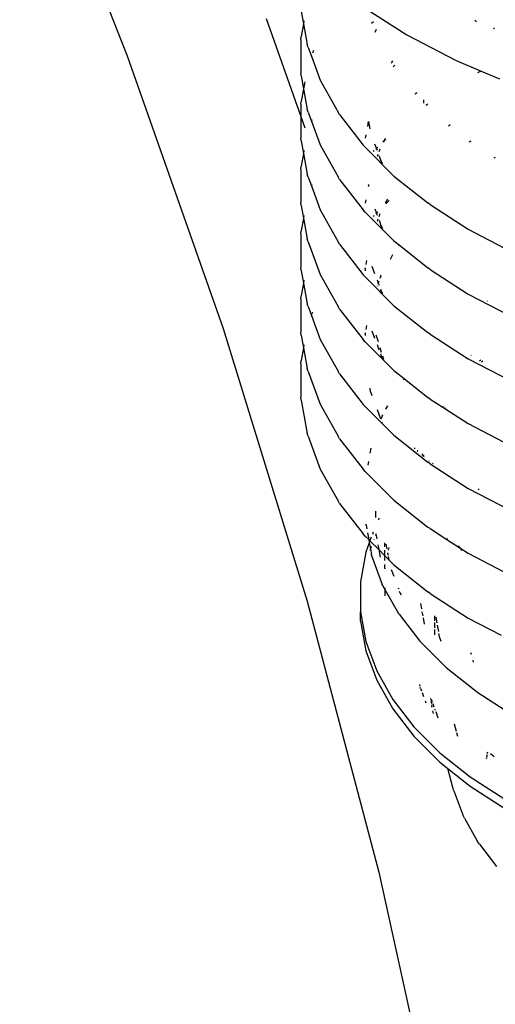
# Model space of a CAD drawing. Extents: x -18027 to -11651, y 1687 to 5059.
# Tile 151 of 170: x -13327 to -13315, y 3004 to 3029. Entities that reach past the tile are written whole.
import ezdxf

# ---------------------------------------------------------------- set-up
doc = ezdxf.new("R2010")
doc.units = 0
doc.header["$MEASUREMENT"] = 0
doc.layers.get('0').update_dxf_attribs({"linetype": 'CONTINUOUS'})
doc.layers.add('TANK', color=2, linetype='CONTINUOUS')

# ---------------------------------------------------------------- blocks, each defined once
blk = doc.blocks.new('12-14 TANKS')
for p, q in [((114.841, 86.126), (116.198, 82.694)), ((119.164, 83.314), (119.724, 82.955)), ((118.39, 83.255), (118.419, 83.095)), ((117.95, 83.162), (118.385, 81.926)), ((118.419, 83.095), (118.39, 82.936)), ((118.426, 83.133), (118.419, 83.095)), ((118.419, 83.095), (118.466, 82.834)), ((119.302, 83.122), (119.279, 83.099)), ((120.579, 83.143), (120.6, 83.122)), ((118.385, 82.898), (118.39, 82.936)), ((119.337, 83.026), (119.321, 82.985)), ((119.724, 82.955), (120.346, 82.632)), ((120.827, 83.039), (120.815, 83.032)), ((118.385, 82.898), (118.385, 82.475)), ((118.478, 82.798), (118.466, 82.834)), ((116.198, 82.694), (117.408, 79.253)), ((118.478, 82.798), (118.519, 82.687)), ((118.519, 82.687), (118.516, 82.68)), ((118.52, 82.689), (118.519, 82.687)), ((118.519, 82.687), (118.63, 82.385)), ((118.546, 82.761), (118.534, 82.726)), ((119.528, 82.604), (119.525, 82.598)), ((119.543, 82.63), (119.529, 82.607)), ((119.554, 82.556), (119.552, 82.554)), ((119.56, 82.563), (119.556, 82.558)), ((119.573, 82.573), (119.56, 82.563)), ((120.346, 82.632), (120.66, 82.5)), ((118.39, 82.438), (118.385, 82.475)), ((118.39, 82.438), (118.419, 82.278)), ((120.66, 82.5), (120.615, 82.476)), ((120.66, 82.5), (120.892, 82.403)), ((118.435, 82.366), (118.419, 82.278)), ((118.63, 82.385), (118.856, 81.983)), ((118.419, 82.278), (118.39, 82.118)), ((118.419, 82.278), (118.466, 82.017)), ((119.834, 82.215), (119.826, 82.205)), ((119.844, 82.228), (119.835, 82.217)), ((118.385, 82.081), (118.39, 82.118)), ((118.385, 82.081), (118.385, 81.926)), ((119.934, 82.139), (119.934, 82.119)), ((119.934, 82.115), (119.934, 82.097)), ((119.974, 82.074), (119.964, 82.066)), ((119.987, 82.085), (119.976, 82.076)), ((118.478, 81.981), (118.466, 82.017)), ((118.478, 81.981), (118.519, 81.87)), ((118.875, 81.952), (118.856, 81.983)), ((118.875, 81.952), (119.172, 81.567)), ((118.385, 81.926), (118.435, 81.785)), ((118.385, 81.926), (118.385, 81.658)), ((118.519, 81.87), (118.517, 81.864)), ((118.524, 81.884), (118.519, 81.87)), ((118.519, 81.87), (118.63, 81.568)), ((119.237, 81.864), (119.225, 81.802)), ((119.239, 81.862), (119.255, 81.772)), ((120.27, 81.821), (120.249, 81.805)), ((119.206, 81.694), (119.198, 81.652)), ((118.39, 81.62), (118.385, 81.658)), ((118.39, 81.62), (118.419, 81.461)), ((118.63, 81.568), (118.856, 81.167)), ((119.197, 81.54), (119.172, 81.567)), ((119.317, 81.582), (119.339, 81.524)), ((119.433, 81.617), (119.421, 81.606)), ((119.433, 81.617), (119.424, 81.603)), ((119.451, 81.65), (119.433, 81.617)), ((119.458, 81.643), (119.433, 81.617)), ((120.53, 81.615), (120.505, 81.602)), ((118.419, 81.461), (118.39, 81.302)), ((118.425, 81.498), (118.419, 81.461)), ((118.419, 81.461), (118.466, 81.199)), ((119.197, 81.54), (119.56, 81.176)), ((119.311, 81.496), (119.3, 81.485)), ((119.339, 81.524), (119.332, 81.517)), ((119.357, 81.542), (119.339, 81.524)), ((119.339, 81.524), (119.347, 81.503)), ((119.358, 81.449), (119.348, 81.422)), ((119.383, 81.517), (119.369, 81.48)), ((119.371, 81.436), (119.395, 81.372)), ((119.396, 81.37), (119.395, 81.372)), ((119.397, 81.366), (119.396, 81.37)), ((119.397, 81.366), (119.415, 81.336)), ((120.838, 81.412), (120.819, 81.4)), ((118.385, 81.264), (118.39, 81.302)), ((118.385, 81.264), (118.385, 80.841)), ((118.478, 81.164), (118.466, 81.199)), ((118.478, 81.164), (118.519, 81.052)), ((118.524, 81.067), (118.519, 81.052)), ((118.875, 81.134), (118.856, 81.167)), ((118.875, 81.134), (119.172, 80.75)), ((119.236, 81.063), (119.238, 81.052)), ((119.241, 81.069), (119.238, 81.052)), ((119.56, 81.176), (119.987, 80.837)), ((118.519, 81.052), (118.517, 81.047)), ((118.519, 81.052), (118.63, 80.751)), ((119.238, 81.052), (119.237, 81.047)), ((119.238, 81.052), (119.239, 81.045)), ((118.39, 80.804), (118.385, 80.841)), ((119.206, 80.877), (119.198, 80.834)), ((119.48, 80.885), (119.451, 80.833)), ((119.498, 80.866), (119.458, 80.826)), ((120.015, 80.816), (119.987, 80.837)), ((120.015, 80.816), (120.498, 80.506)), ((118.39, 80.804), (118.419, 80.644)), ((118.63, 80.751), (118.856, 80.349)), ((119.197, 80.722), (119.172, 80.75)), ((119.197, 80.722), (119.56, 80.359)), ((119.318, 80.765), (119.339, 80.707)), ((119.339, 80.707), (119.332, 80.7)), ((119.357, 80.725), (119.339, 80.707)), ((119.339, 80.707), (119.347, 80.685)), ((119.383, 80.7), (119.369, 80.663)), ((118.419, 80.644), (118.39, 80.484)), ((118.426, 80.681), (118.419, 80.644)), ((118.419, 80.644), (118.466, 80.383)), ((119.311, 80.679), (119.299, 80.668)), ((119.358, 80.632), (119.348, 80.605)), ((119.372, 80.618), (119.395, 80.554)), ((118.385, 80.447), (118.39, 80.484)), ((118.385, 80.447), (118.385, 80.024)), ((119.396, 80.553), (119.395, 80.554)), ((119.397, 80.548), (119.396, 80.553)), ((119.397, 80.548), (119.417, 80.515)), ((120.498, 80.506), (121.035, 80.227)), ((118.478, 80.347), (118.466, 80.383)), ((118.478, 80.347), (118.519, 80.235)), ((118.875, 80.317), (118.856, 80.349)), ((119.56, 80.359), (119.624, 80.309)), ((118.519, 80.235), (118.516, 80.229)), ((118.52, 80.238), (118.519, 80.235)), ((118.519, 80.235), (118.63, 79.933)), ((118.875, 80.317), (119.172, 79.932)), ((119.624, 80.309), (119.616, 80.299)), ((119.624, 80.309), (119.987, 80.02)), ((119.215, 80.11), (119.206, 80.06)), ((119.544, 80.181), (119.511, 80.123)), ((118.39, 79.986), (118.385, 80.024)), ((118.39, 79.986), (118.419, 79.827)), ((119.196, 80.007), (119.197, 80.01)), ((119.196, 80.007), (119.197, 79.983)), ((119.198, 80.017), (119.197, 80.014)), ((119.197, 80.01), (119.197, 80.014)), ((119.283, 80.042), (119.317, 79.948)), ((120.015, 79.999), (119.987, 80.02)), ((120.015, 79.999), (120.498, 79.689)), ((118.419, 79.827), (118.39, 79.667)), ((118.426, 79.864), (118.419, 79.827)), ((118.419, 79.827), (118.466, 79.566)), ((118.63, 79.933), (118.856, 79.532)), ((119.197, 79.905), (119.172, 79.932)), ((119.197, 79.905), (119.56, 79.542)), ((119.347, 79.868), (119.362, 79.827)), ((119.362, 79.827), (119.358, 79.815)), ((119.369, 79.846), (119.362, 79.827)), ((119.362, 79.827), (119.372, 79.801)), ((119.395, 79.916), (119.383, 79.883)), ((119.395, 79.916), (119.396, 79.918)), ((119.396, 79.918), (119.397, 79.922)), ((119.4, 79.925), (119.397, 79.922)), ((119.349, 79.791), (119.348, 79.787)), ((119.391, 79.749), (119.395, 79.737)), ((119.396, 79.736), (119.395, 79.737)), ((119.397, 79.731), (119.396, 79.736)), ((119.397, 79.731), (119.417, 79.697)), ((118.385, 79.629), (118.39, 79.667)), ((118.385, 79.629), (118.385, 79.206)), ((120.498, 79.689), (121.035, 79.41)), ((120.739, 79.603), (120.734, 79.6)), ((118.478, 79.53), (118.466, 79.566)), ((118.478, 79.53), (118.519, 79.418)), ((118.534, 79.458), (118.524, 79.433)), ((118.875, 79.5), (118.856, 79.532)), ((118.875, 79.5), (119.172, 79.116)), ((119.56, 79.542), (119.987, 79.202)), ((118.519, 79.418), (118.517, 79.413)), ((118.52, 79.42), (118.519, 79.418)), ((118.519, 79.418), (118.63, 79.117)), ((117.408, 79.253), (118.466, 75.818)), ((118.39, 79.169), (118.385, 79.206)), ((119.215, 79.293), (119.206, 79.243)), ((119.283, 79.226), (119.317, 79.131)), ((120.015, 79.182), (119.987, 79.202)), ((118.39, 79.169), (118.419, 79.01)), ((118.63, 79.117), (118.856, 78.715)), ((119.197, 79.088), (119.172, 79.116)), ((119.196, 79.19), (119.197, 79.193)), ((119.196, 79.19), (119.197, 79.167)), ((119.198, 79.2), (119.197, 79.197)), ((119.197, 79.193), (119.197, 79.197)), ((119.197, 79.088), (119.56, 78.725)), ((119.333, 79.175), (119.36, 79.089)), ((120.015, 79.182), (120.498, 78.872)), ((118.419, 79.01), (118.39, 78.85)), ((118.425, 79.047), (118.419, 79.01)), ((118.419, 79.01), (118.466, 78.748)), ((119.347, 79.052), (119.371, 78.985)), ((119.382, 79.016), (119.401, 78.955)), ((118.385, 78.813), (118.39, 78.85)), ((119.39, 78.933), (119.395, 78.92)), ((119.396, 78.918), (119.395, 78.92)), ((119.396, 78.918), (119.397, 78.914)), ((119.397, 78.914), (119.416, 78.882)), ((119.415, 78.908), (119.428, 78.866)), ((120.498, 78.872), (121.035, 78.593)), ((120.536, 78.919), (120.53, 78.913)), ((120.655, 78.857), (120.64, 78.842)), ((120.679, 78.844), (120.663, 78.828)), ((118.385, 78.813), (118.385, 78.39)), ((118.478, 78.713), (118.466, 78.748)), ((118.478, 78.713), (118.63, 78.299)), ((118.875, 78.683), (118.856, 78.715)), ((119.56, 78.725), (119.689, 78.623)), ((118.875, 78.683), (119.172, 78.298)), ((119.689, 78.623), (119.676, 78.605)), ((119.689, 78.623), (119.987, 78.386)), ((119.255, 78.503), (119.262, 78.463)), ((119.263, 78.461), (119.262, 78.463)), ((119.264, 78.457), (119.263, 78.461)), ((119.264, 78.457), (119.283, 78.408)), ((118.39, 78.352), (118.385, 78.39)), ((118.39, 78.352), (118.466, 77.932)), ((120.015, 78.365), (119.987, 78.386)), ((120.015, 78.365), (120.178, 78.261)), ((118.63, 78.299), (118.856, 77.898)), ((119.197, 78.271), (119.172, 78.298)), ((119.197, 78.271), (119.56, 77.908)), ((119.347, 78.234), (119.39, 78.116)), ((119.478, 78.281), (119.454, 78.237)), ((120.183, 78.27), (120.178, 78.261)), ((120.178, 78.261), (120.202, 78.244)), ((120.202, 78.244), (120.201, 78.242)), ((120.208, 78.254), (120.202, 78.244)), ((120.202, 78.244), (120.498, 78.055)), ((119.414, 78.163), (119.395, 78.111)), ((119.414, 78.163), (119.415, 78.166)), ((119.413, 78.069), (119.416, 78.065)), ((120.498, 78.055), (121.035, 77.775)), ((118.478, 77.895), (118.466, 77.932)), ((118.478, 77.895), (118.63, 77.482)), ((118.875, 77.865), (118.856, 77.898)), ((118.875, 77.865), (119.172, 77.481)), ((119.56, 77.908), (119.987, 77.568)), ((119.269, 77.747), (119.258, 77.684)), ((119.823, 77.737), (119.823, 77.748)), ((119.858, 77.72), (119.855, 77.705)), ((119.916, 77.673), (119.916, 77.651)), ((119.932, 77.661), (119.928, 77.642)), ((119.943, 77.642), (119.937, 77.635)), ((118.63, 77.482), (118.856, 77.08)), ((119.197, 77.453), (119.172, 77.481)), ((119.238, 77.576), (119.23, 77.533)), ((120.015, 77.548), (119.987, 77.568)), ((120.005, 77.586), (120.002, 77.583)), ((120.015, 77.548), (120.498, 77.238)), ((120.053, 77.555), (120.047, 77.547)), ((119.197, 77.453), (119.56, 77.09)), ((120.498, 77.238), (121.035, 76.959)), ((120.635, 77.233), (120.624, 77.219)), ((119.56, 77.09), (119.987, 76.751)), ((118.875, 77.049), (118.856, 77.08)), ((118.875, 77.049), (119.172, 76.664)), ((119.327, 76.952), (119.327, 76.872)), ((119.375, 76.863), (119.361, 76.838)), ((119.208, 76.776), (119.207, 76.789)), ((119.208, 76.776), (119.217, 76.73)), ((120.015, 76.731), (119.987, 76.751)), ((120.015, 76.731), (120.227, 76.594)), ((119.197, 76.637), (119.172, 76.664)), ((119.197, 76.637), (119.242, 76.592)), ((119.226, 76.678), (119.242, 76.592)), ((119.275, 76.622), (119.258, 76.576)), ((119.299, 76.686), (119.288, 76.658)), ((119.309, 76.596), (119.306, 76.588)), ((119.333, 76.661), (119.327, 76.644)), ((119.332, 76.665), (119.333, 76.661)), ((119.334, 76.663), (119.333, 76.661)), ((119.333, 76.661), (119.343, 76.604)), ((120.227, 76.594), (120.225, 76.589)), ((120.231, 76.605), (120.227, 76.594)), ((120.227, 76.594), (120.391, 76.49)), ((119.249, 76.552), (119.207, 76.436)), ((119.242, 76.592), (119.249, 76.552)), ((119.242, 76.592), (119.258, 76.576)), ((119.258, 76.576), (119.249, 76.552)), ((119.249, 76.552), (119.264, 76.473)), ((119.264, 76.473), (119.257, 76.455)), ((119.258, 76.576), (119.368, 76.466)), ((119.275, 76.504), (119.264, 76.473)), ((119.264, 76.473), (119.276, 76.405)), ((119.357, 76.526), (119.368, 76.466)), ((119.447, 76.5), (119.447, 76.55)), ((119.46, 76.537), (119.471, 76.476)), ((119.494, 76.492), (119.488, 76.459)), ((120.371, 76.515), (120.391, 76.49)), ((120.391, 76.49), (120.411, 76.463)), ((120.391, 76.49), (120.498, 76.421)), ((119.207, 76.436), (119.138, 76.06)), ((119.279, 76.393), (119.276, 76.405)), ((119.279, 76.393), (119.413, 76.028)), ((119.368, 76.466), (119.385, 76.372)), ((119.368, 76.466), (119.447, 76.387)), ((119.447, 76.387), (119.447, 76.458)), ((119.447, 76.368), (119.447, 76.387)), ((119.447, 76.387), (119.496, 76.338)), ((119.447, 76.33), (119.447, 76.359)), ((119.48, 76.424), (119.481, 76.423)), ((119.481, 76.422), (119.48, 76.418)), ((119.481, 76.423), (119.481, 76.422)), ((119.481, 76.422), (119.486, 76.395)), ((119.489, 76.378), (119.496, 76.338)), ((120.412, 76.462), (120.411, 76.463)), ((120.413, 76.46), (120.412, 76.462)), ((120.413, 76.46), (120.415, 76.459)), ((120.498, 76.421), (121.035, 76.141)), ((119.445, 76.227), (119.447, 76.234)), ((119.447, 76.235), (119.447, 76.279)), ((119.447, 76.234), (119.447, 76.235)), ((119.447, 76.234), (119.447, 76.224)), ((119.496, 76.338), (119.497, 76.331)), ((119.496, 76.338), (119.56, 76.274)), ((119.56, 76.274), (119.987, 75.934)), ((119.527, 76.217), (119.558, 76.133)), ((119.138, 76.06), (119.138, 75.682)), ((119.418, 76.016), (119.413, 76.028)), ((119.418, 76.016), (119.447, 75.965)), ((119.447, 75.986), (119.447, 75.965)), ((119.612, 75.985), (119.617, 75.972)), ((119.447, 75.965), (119.447, 75.882)), ((119.447, 75.965), (119.618, 75.662)), ((119.628, 75.943), (119.632, 75.929)), ((119.634, 75.925), (119.632, 75.929)), ((119.637, 75.917), (119.634, 75.925)), ((119.634, 75.925), (119.65, 75.897)), ((120.015, 75.913), (119.987, 75.934)), ((120.015, 75.913), (120.498, 75.603)), ((118.466, 75.818), (119.369, 72.401)), ((119.895, 75.786), (119.907, 75.719)), ((119.138, 75.565), (119.138, 75.682)), ((119.138, 75.682), (119.207, 75.307)), ((119.624, 75.652), (119.618, 75.662)), ((119.624, 75.652), (119.887, 75.311)), ((119.913, 75.683), (119.923, 75.632)), ((119.927, 75.607), (119.942, 75.525)), ((120.073, 75.63), (120.073, 75.569)), ((120.087, 75.616), (120.1, 75.542)), ((120.498, 75.603), (120.914, 75.387)), ((119.138, 75.565), (119.207, 75.189)), ((120.073, 75.548), (120.073, 75.482)), ((120.105, 75.515), (120.12, 75.435)), ((120.073, 75.461), (120.073, 75.394)), ((120.124, 75.41), (120.131, 75.373)), ((120.131, 75.373), (120.153, 75.314)), ((119.207, 75.307), (119.343, 74.937)), ((119.895, 75.303), (119.887, 75.311)), ((119.895, 75.303), (120.217, 74.981)), ((119.207, 75.189), (119.343, 74.82)), ((120.526, 75.171), (120.533, 75.147)), ((120.217, 74.981), (120.596, 74.68)), ((120.553, 75.071), (120.559, 75.047)), ((119.343, 74.937), (119.545, 74.578)), ((119.343, 74.82), (119.545, 74.46)), ((119.884, 74.766), (119.888, 74.747)), ((119.888, 74.744), (119.888, 74.747)), ((119.897, 74.716), (119.892, 74.729)), ((119.897, 74.716), (119.907, 74.688)), ((119.916, 74.664), (119.934, 74.615)), ((120.604, 74.674), (120.596, 74.68)), ((120.604, 74.674), (121.034, 74.398)), ((119.545, 74.578), (119.811, 74.233)), ((119.954, 74.562), (119.964, 74.535)), ((120.021, 74.589), (120.025, 74.568)), ((120.027, 74.555), (120.032, 74.526)), ((120.034, 74.568), (120.031, 74.575)), ((120.033, 74.572), (120.034, 74.568)), ((120.035, 74.565), (120.034, 74.568)), ((120.036, 74.56), (120.035, 74.565)), ((120.035, 74.51), (120.039, 74.489)), ((120.036, 74.56), (120.042, 74.545)), ((120.039, 74.488), (120.039, 74.489)), ((120.039, 74.486), (120.039, 74.488)), ((120.039, 74.486), (120.039, 74.484)), ((120.042, 74.476), (120.039, 74.484)), ((120.049, 74.526), (120.064, 74.484)), ((119.545, 74.46), (119.811, 74.115)), ((120.061, 74.4), (120.052, 74.434)), ((120.073, 74.461), (120.08, 74.442)), ((120.087, 74.424), (120.115, 74.346)), ((120.318, 74.272), (120.345, 74.177)), ((119.811, 74.233), (120.138, 73.906)), ((119.811, 74.115), (120.138, 73.788)), ((120.35, 74.16), (120.363, 74.116)), ((120.138, 73.906), (120.523, 73.6)), ((120.734, 73.881), (120.729, 73.854)), ((120.73, 73.853), (120.735, 73.881)), ((120.74, 73.913), (120.737, 73.898)), ((120.738, 73.897), (120.741, 73.912)), ((120.776, 73.894), (120.824, 73.856)), ((120.138, 73.788), (120.241, 73.706)), ((120.723, 73.814), (120.723, 73.815)), ((120.727, 73.844), (120.726, 73.834)), ((120.727, 73.834), (120.728, 73.843)), ((120.304, 73.466), (120.241, 73.706)), ((120.241, 73.706), (120.523, 73.483)), ((120.523, 73.6), (120.96, 73.319)), ((120.317, 73.424), (120.304, 73.466)), ((120.317, 73.424), (120.429, 73.121)), ((120.523, 73.483), (120.96, 73.202)), ((120.448, 73.082), (120.429, 73.121)), ((120.448, 73.082), (120.613, 72.788)), ((120.637, 72.754), (120.613, 72.788)), ((120.637, 72.754), (120.853, 72.473)), ((119.369, 72.401), (120.113, 69.016))]:
    blk.add_line(p, q)

msp = doc.modelspace()

# ---------------------------------------------------------------- block references
at = {"layer": 'TANK', "xscale": 2, "yscale": 2, "zscale": 2}
msp.add_blockref('12-14 TANKS', (-13556.742, 2862.668), dxfattribs=at)

doc.saveas('drawing.dxf')
